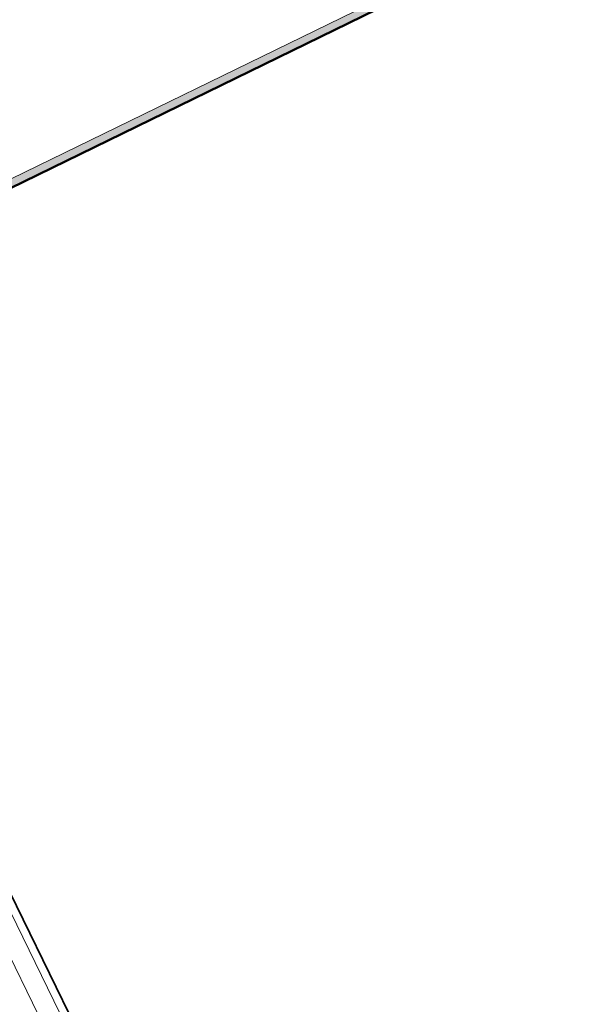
# Model space of a CAD drawing. Header units: millimetres. Extents: x -197461 to 862495, y -970068 to 63888.
# Tile 161 of 205: x -127767 to -127425, y -160963 to -160352. Entities that reach past the tile are written whole.
import ezdxf

# ---------------------------------------------------------------- set-up
doc = ezdxf.new("R2010")
doc.units = ezdxf.units.MM
doc.layers.add('A-Wall', color=252, linetype='CONTINUOUS', lineweight=0)
doc.layers.add('I-WALL', color=2, linetype='CONTINUOUS', lineweight=18)

msp = doc.modelspace()

# ---------------------------------------------------------------- hatches: boundary and pattern name
at = {"layer": 'A-Wall', "true_color": 0x636466}
h = msp.add_hatch(color=251, dxfattribs=at)
h.paths.add_polyline_path([(-126366.36803, -159769.27096), (-126368.56188, -159764.77796), (-126413.45753, -159786.69971), (-126411.13646, -159791.13048), (-126370.86103, -159771.46481)], flags=0)
h.paths.add_polyline_path([(-127489.58291, -160317.71682), (-127491.77984, -160313.22538), (-128053.55606, -160587.53068), (-128051.36206, -160592.0236), (-127632.11036, -160387.31045)], flags=0)

# ---------------------------------------------------------------- linework, layer by layer
at = {"layer": 'A-Wall', "color": 251, "lineweight": 5, "true_color": 0x636466}
for p, q in [((-127491.77676, -160313.22383), (-128053.55606, -160587.53068)), ((-127950.27386, -160542.66863), (-127642.13806, -161173.72948)), ((-127961.50635, -160548.15326), (-127658.85518, -161167.98161))]:
    msp.add_line(p, q, dxfattribs=at)
at = {"layer": 'A-Wall', "color": 251, "lineweight": 50, "true_color": 0x636466}
msp.add_line((-128051.36206, -160592.0236), (-127489.58291, -160317.71682), dxfattribs=at)
at = {"layer": 'I-WALL', "color": 251, "lineweight": 35, "true_color": 0x636466}
msp.add_line((-127635.45122, -161176.02863), (-127945.78086, -160540.47478), dxfattribs=at)

doc.saveas('drawing.dxf')
